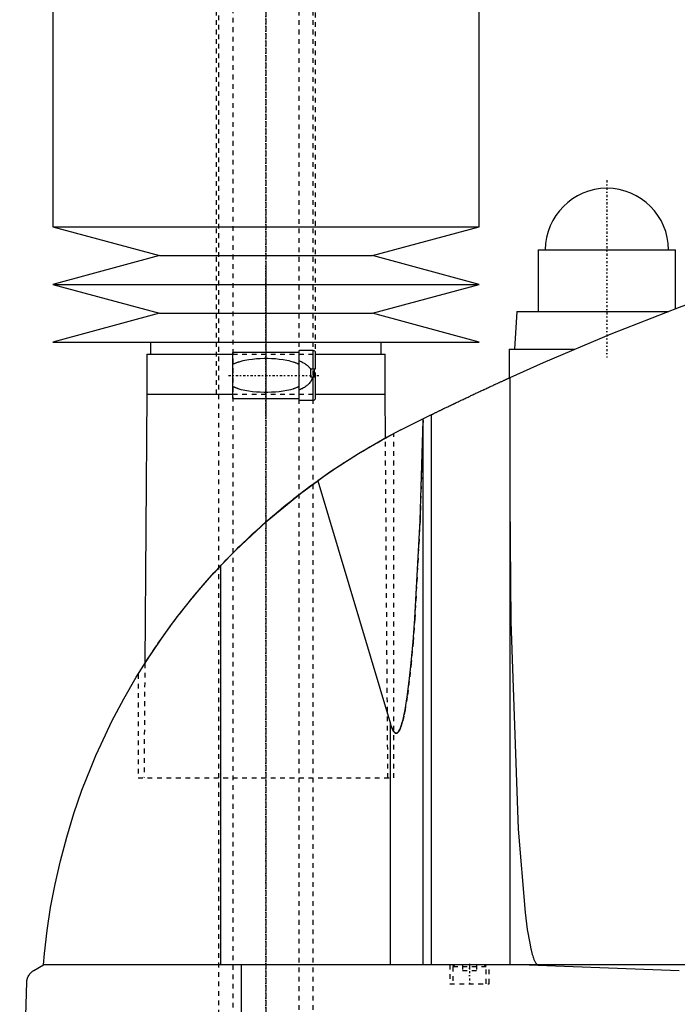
# Model space of a CAD drawing. Extents: x -602 to 174, y -139 to 487.
# Tile 3 of 7: x -602 to -463, y 69 to 277. Entities that reach past the tile are written whole.
import ezdxf

# ---------------------------------------------------------------- set-up
doc = ezdxf.new("R2010")
doc.units = 0
doc.linetypes.add('CENTER', pattern=[1.5, 0.45, -0.5, 0.05, -0.5])
doc.linetypes.add('DASHED', pattern=[2, 1, -1])
for name, color, linetype in [('AM_0', 7, 'CONTINUOUS'), ('AM_3', 7, 'DASHED'), ('AM_7', 7, 'CENTER')]:
    doc.layers.add(name, color=color, linetype=linetype)

msp = doc.modelspace()

# ---------------------------------------------------------------- linework, layer by layer
at = {"layer": 'AM_0', "color": 7, "linetype": 'CONTINUOUS'}
for p, q in [((-595, 300.5), (-595, 232.9)), ((-505, 232.9), (-505, 300.5)), ((-595, 232.9), (-572.5, 226.8)), ((-595, 232.9), (-505, 232.9)), ((-527.5, 226.8), (-505, 232.9)), ((-572.5, 226.8), (-595, 220.7)), ((-572.5, 226.8), (-527.5, 226.8)), ((-505, 220.7), (-527.5, 226.8)), ((-492.5, 228), (-492.5, 215)), ((-492.5, 228), (-463.5, 228)), ((-463.5, 215.54), (-463.5, 228)), ((-595, 220.7), (-572.5, 214.6)), ((-595, 220.7), (-505, 220.7)), ((-527.5, 214.6), (-505, 220.7)), ((-572.5, 214.6), (-595, 208.5)), ((-572.5, 214.6), (-527.5, 214.6)), ((-505, 208.5), (-527.5, 214.6)), ((-497, 215), (-497.5, 207)), ((-497, 215), (-464.91, 215)), ((-595, 208.5), (-505, 208.5)), ((-574.35, 208.5), (-574.35, 206)), ((-525.65, 206), (-525.65, 208.5)), ((-575.15, 206), (-575.15, 197.5)), ((-575.15, 206), (-557, 206)), ((-543, 206.35), (-557, 206.35)), ((-557, 196.65), (-557, 206.35)), ((-540, 206.75), (-543, 206.75)), ((-543, 196.25), (-543, 206.75)), ((-540, 202.9), (-540, 206.75)), ((-539.5, 202.9), (-539.5, 206.25)), ((-539.5, 206), (-524.85, 206)), ((-524.85, 197.5), (-524.85, 206)), ((-498.65, 207), (-498.65, 200.94)), ((-498.65, 207), (-484.81, 207)), ((-540.5, 201.1), (-540.5, 202.9)), ((-540.5, 202.9), (-539.5, 202.9)), ((-539.83, 202.9), (-539.83, 201.1)), ((-539.5, 201.1), (-540.5, 201.1)), ((-540, 196.25), (-540, 201.1)), ((-539.5, 196.75), (-539.5, 201.1)), ((-498.5, 201.01), (-498.5, 77.05)), ((-575.17, 197.5), (-575.58, 140.68)), ((-575.17, 197.5), (-557, 197.5)), ((-557, 196.65), (-543, 196.65)), ((-543, 196.25), (-540, 196.25)), ((-539.5, 197.5), (-524.83, 197.5)), ((-524.76, 188.27), (-524.83, 197.5)), ((-521.5, 190), (-515.04, 193.21)), ((-516.82, 192), (-516.82, 192.34)), ((-516.82, 77.05), (-516.82, 192)), ((-515.04, 77.05), (-515.04, 193.21)), ((-524.76, 188.27), (-523, 189.22)), ((-539.07, 179.26), (-523.7, 127.93)), ((-559.54, 77.05), (-559.54, 161.33)), ((-577, 138.4), (-575.58, 140.68)), ((-523.7, 77.05), (-523.7, 127.93)), ((-599, 75.85), (-597, 77.05)), ((-205.5, 77.05), (-597, 77.05)), ((-555.15, 16.5), (-555.15, 77.05)), ((-494.4, 77.05), (-462.76, 75.85)), ((-602, 16.5), (-600.5, 73.35))]:
    msp.add_line(p, q, dxfattribs=at)
for points in [[(-455.5, 218.5, 0), (-462.76, 215.82, 0), (-477.17, 210.17, 0), (-491.43, 204.15, 0), (-498.5, 201.01, 0)], [(-515.04, 193.21, 0), (-515, 193.23, 0), (-514.92, 193.27, 0), (-514.83, 193.31, 0), (-514.79, 193.34, 0), (-514.74, 193.36, 0), (-514.64, 193.41, 0), (-514.54, 193.46, 0), (-514.43, 193.51, 0), (-514.31, 193.57, 0), (-514.19, 193.63, 0), (-514.13, 193.66, 0), (-514.07, 193.69, 0), (-513.94, 193.75, 0), (-513.81, 193.82, 0), (-513.67, 193.88, 0), (-513.53, 193.95, 0), (-513.39, 194.02, 0), (-513.32, 194.05, 0), (-513.24, 194.09, 0), (-513.09, 194.16, 0), (-512.94, 194.23, 0), (-512.87, 194.27, 0), (-512.79, 194.31, 0), (-512.63, 194.39, 0), (-512.47, 194.47, 0), (-512.38, 194.51, 0), (-512.3, 194.55, 0), (-512.13, 194.63, 0), (-511.95, 194.71, 0), (-511.77, 194.8, 0), (-511.59, 194.89, 0), (-511.4, 194.98, 0), (-511.31, 195.02, 0), (-511.22, 195.07, 0), (-511.02, 195.16, 0), (-510.83, 195.26, 0), (-510.63, 195.35, 0), (-510.43, 195.45, 0), (-510.23, 195.54, 0), (-510.13, 195.59, 0), (-510.03, 195.64, 0), (-509.82, 195.74, 0), (-509.61, 195.84, 0), (-509.41, 195.94, 0), (-509.2, 196.04, 0), (-508.99, 196.14, 0), (-508.88, 196.19, 0), (-508.78, 196.24, 0), (-508.57, 196.34, 0), (-508.36, 196.44, 0), (-508.15, 196.54, 0), (-507.94, 196.64, 0), (-507.73, 196.73, 0), (-507.62, 196.78, 0), (-507.52, 196.83, 0), (-507.31, 196.93, 0), (-507.11, 197.03, 0), (-506.9, 197.12, 0), (-506.7, 197.22, 0), (-506.49, 197.32, 0), (-506.39, 197.37, 0), (-506.29, 197.41, 0), (-506.08, 197.51, 0), (-505.87, 197.61, 0), (-505.76, 197.66, 0), (-505.66, 197.71, 0), (-505.44, 197.81, 0), (-505.23, 197.91, 0), (-505.13, 197.96, 0), (-505.02, 198.01, 0), (-504.81, 198.1, 0), (-504.6, 198.2, 0), (-504.39, 198.3, 0), (-504.19, 198.4, 0), (-503.98, 198.49, 0), (-503.88, 198.54, 0), (-503.78, 198.59, 0), (-503.57, 198.68, 0), (-503.37, 198.77, 0), (-503.17, 198.87, 0), (-502.98, 198.96, 0), (-502.78, 199.05, 0), (-502.69, 199.09, 0), (-502.59, 199.13, 0), (-502.41, 199.22, 0), (-502.22, 199.31, 0), (-502.04, 199.39, 0), (-501.87, 199.47, 0), (-501.7, 199.55, 0), (-501.61, 199.59, 0), (-501.53, 199.63, 0), (-501.36, 199.7, 0), (-501.2, 199.77, 0), (-501.05, 199.85, 0), (-500.9, 199.92, 0), (-500.75, 199.98, 0), (-500.67, 200.02, 0), (-500.6, 200.05, 0), (-500.46, 200.12, 0), (-500.32, 200.18, 0), (-500.18, 200.24, 0), (-500.05, 200.3, 0), (-499.92, 200.36, 0), (-499.86, 200.39, 0), (-499.8, 200.42, 0), (-499.68, 200.47, 0), (-499.56, 200.52, 0), (-499.51, 200.55, 0), (-499.45, 200.57, 0), (-499.35, 200.62, 0), (-499.25, 200.67, 0), (-499.2, 200.69, 0), (-499.16, 200.71, 0), (-499.07, 200.75, 0), (-498.99, 200.78, 0), (-498.91, 200.82, 0), (-498.84, 200.85, 0), (-498.78, 200.88, 0), (-498.75, 200.89, 0), (-498.72, 200.9, 0), (-498.67, 200.93, 0), (-498.63, 200.95, 0), (-498.59, 200.96, 0), (-498.56, 200.98, 0), (-498.54, 200.99, 0), (-498.53, 200.99, 0), (-498.52, 201, 0), (-498.51, 201, 0), (-498.5, 201.01, 0), (-498.5, 201.01, 0)], [(-523.7, 127.93, 0), (-523.67, 127.8, 0), (-523.59, 127.55, 0), (-523.51, 127.32, 0), (-523.47, 127.22, 0), (-523.43, 127.11, 0), (-523.35, 126.92, 0), (-523.27, 126.74, 0), (-523.19, 126.58, 0), (-523.11, 126.44, 0), (-523.03, 126.32, 0), (-522.99, 126.26, 0), (-522.98, 126.25, 0), (-522.97, 126.24, 0), (-522.96, 126.22, 0), (-522.95, 126.21, 0), (-522.94, 126.2, 0), (-522.93, 126.19, 0), (-522.92, 126.17, 0), (-522.9, 126.16, 0), (-522.89, 126.14, 0), (-522.88, 126.13, 0), (-522.87, 126.12, 0), (-522.86, 126.12, 0), (-522.85, 126.1, 0), (-522.84, 126.09, 0), (-522.82, 126.08, 0), (-522.81, 126.07, 0), (-522.8, 126.06, 0), (-522.79, 126.05, 0), (-522.78, 126.05, 0), (-522.77, 126.03, 0), (-522.76, 126.03, 0), (-522.74, 126.02, 0), (-522.73, 126.01, 0), (-522.72, 126, 0), (-522.71, 126, 0), (-522.7, 125.99, 0), (-522.69, 125.98, 0), (-522.68, 125.98, 0), (-522.66, 125.97, 0), (-522.65, 125.97, 0), (-522.64, 125.96, 0), (-522.63, 125.96, 0), (-522.62, 125.96, 0), (-522.61, 125.95, 0), (-522.6, 125.95, 0), (-522.58, 125.94, 0), (-522.57, 125.94, 0), (-522.56, 125.94, 0), (-522.55, 125.94, 0), (-522.54, 125.94, 0), (-522.53, 125.94, 0), (-522.52, 125.94, 0), (-522.51, 125.94, 0), (-522.5, 125.94, 0), (-522.49, 125.94, 0), (-522.48, 125.94, 0), (-522.47, 125.94, 0), (-522.46, 125.94, 0), (-522.45, 125.94, 0), (-522.44, 125.94, 0), (-522.42, 125.94, 0), (-522.41, 125.95, 0), (-522.4, 125.95, 0), (-522.39, 125.95, 0), (-522.38, 125.95, 0), (-522.37, 125.96, 0), (-522.36, 125.96, 0), (-522.34, 125.97, 0), (-522.33, 125.97, 0), (-522.32, 125.98, 0), (-522.31, 125.98, 0), (-522.3, 125.99, 0), (-522.29, 125.99, 0), (-522.28, 126, 0), (-522.27, 126.01, 0), (-522.26, 126.01, 0), (-522.25, 126.02, 0), (-522.24, 126.03, 0), (-522.23, 126.03, 0), (-522.22, 126.04, 0), (-522.21, 126.05, 0), (-522.2, 126.06, 0), (-522.18, 126.07, 0), (-522.17, 126.08, 0), (-522.16, 126.09, 0), (-522.15, 126.1, 0), (-522.14, 126.11, 0), (-522.13, 126.12, 0), (-522.12, 126.13, 0), (-522.1, 126.15, 0), (-522.09, 126.16, 0), (-522.08, 126.18, 0), (-522.07, 126.19, 0), (-522.06, 126.19, 0), (-522.05, 126.21, 0), (-522.04, 126.23, 0), (-522.03, 126.23, 0), (-522.02, 126.24, 0), (-522.01, 126.26, 0), (-522, 126.28, 0), (-521.99, 126.29, 0), (-521.98, 126.3, 0), (-521.97, 126.32, 0), (-521.96, 126.34, 0), (-521.91, 126.41, 0), (-521.83, 126.54, 0), (-521.75, 126.7, 0), (-521.67, 126.87, 0), (-521.59, 127.06, 0), (-521.55, 127.16, 0), (-521.51, 127.27, 0), (-521.43, 127.49, 0), (-521.36, 127.73, 0), (-521.28, 127.99, 0), (-521.2, 128.26, 0), (-521.12, 128.55, 0), (-521.08, 128.71, 0), (-521.04, 128.86, 0), (-520.97, 129.19, 0), (-520.89, 129.53, 0), (-520.62, 130.86, 0), (-520.17, 133.61, 0), (-519.73, 136.94, 0), (-519.52, 138.82, 0), (-519.32, 140.83, 0), (-518.92, 145.25, 0), (-518.55, 150.17, 0), (-517.45, 170.88, 0), (-516.82, 192, 0)], [(-521.5, 190, 0), (-524.54, 188.39, 0), (-530.48, 184.95, 0), (-536.26, 181.23, 0), (-539.07, 179.26, 0)], [(-559.54, 161.33, 0), (-556.38, 164.59, 0), (-549.74, 170.79, 0), (-542.72, 176.55, 0), (-539.07, 179.26, 0)], [(-498.5, 174.82, 0), (-498.3, 149.52, 0), (-496.74, 105.69, 0), (-495.27, 88.1, 0), (-494.8, 84.49, 0), (-494.3, 81.58, 0), (-494.05, 80.38, 0), (-494.01, 80.2, 0), (-493.93, 79.85, 0), (-493.84, 79.52, 0), (-493.8, 79.37, 0), (-493.76, 79.22, 0), (-493.67, 78.93, 0), (-493.58, 78.66, 0), (-493.5, 78.41, 0), (-493.41, 78.19, 0), (-493.33, 77.98, 0), (-493.28, 77.89, 0), (-493.24, 77.8, 0), (-493.15, 77.63, 0), (-493.07, 77.49, 0), (-493.02, 77.41, 0), (-493, 77.39, 0), (-492.99, 77.37, 0), (-492.98, 77.36, 0), (-492.97, 77.35, 0), (-492.96, 77.33, 0), (-492.94, 77.32, 0), (-492.93, 77.3, 0), (-492.91, 77.28, 0), (-492.9, 77.27, 0), (-492.89, 77.26, 0), (-492.89, 77.25, 0), (-492.87, 77.24, 0), (-492.86, 77.22, 0), (-492.84, 77.21, 0), (-492.83, 77.2, 0), (-492.81, 77.18, 0), (-492.81, 77.18, 0), (-492.8, 77.17, 0), (-492.78, 77.16, 0), (-492.77, 77.15, 0), (-492.76, 77.14, 0), (-492.75, 77.14, 0), (-492.74, 77.13, 0), (-492.73, 77.12, 0), (-492.72, 77.11, 0), (-492.71, 77.11, 0), (-492.7, 77.1, 0), (-492.68, 77.09, 0), (-492.67, 77.09, 0), (-492.65, 77.08, 0), (-492.64, 77.08, 0), (-492.63, 77.07, 0), (-492.62, 77.07, 0), (-492.61, 77.07, 0), (-492.59, 77.06, 0), (-492.58, 77.06, 0), (-492.57, 77.06, 0), (-492.55, 77.05, 0), (-492.54, 77.05, 0), (-492.54, 77.05, 0), (-492.52, 77.05, 0), (-492.51, 77.05, 0), (-492.5, 77.05, 0)], [(-597, 77.05, 0), (-596.78, 79.43, 0), (-596.22, 84.25, 0), (-595.47, 89.13, 0), (-595.02, 91.59, 0), (-594.53, 94.06, 0), (-593.41, 99.01, 0), (-592.08, 103.98, 0), (-590.56, 108.95, 0), (-588.85, 113.89, 0), (-586.93, 118.8, 0), (-585.9, 121.24, 0), (-584.82, 123.66, 0), (-582.52, 128.45, 0), (-580.04, 133.17, 0), (-577.37, 137.79, 0), (-574.52, 142.31, 0), (-571.52, 146.7, 0), (-569.96, 148.86, 0), (-568.36, 150.97, 0), (-565.02, 155.13, 0), (-561.43, 159.28, 0), (-559.54, 161.33, 0)], [(-600.5, 73.35, 0), (-600.5, 73.35, 0), (-600.5, 73.36, 0), (-600.5, 73.37, 0), (-600.5, 73.38, 0), (-600.5, 73.38, 0), (-600.5, 73.39, 0), (-600.5, 73.4, 0), (-600.5, 73.43, 0), (-600.49, 73.48, 0), (-600.49, 73.51, 0), (-600.49, 73.53, 0), (-600.48, 73.58, 0), (-600.48, 73.63, 0), (-600.47, 73.68, 0), (-600.46, 73.73, 0), (-600.46, 73.78, 0), (-600.45, 73.8, 0), (-600.45, 73.82, 0), (-600.44, 73.86, 0), (-600.43, 73.9, 0), (-600.42, 73.94, 0), (-600.41, 73.98, 0), (-600.4, 74.02, 0), (-600.4, 74.04, 0), (-600.39, 74.05, 0), (-600.38, 74.09, 0), (-600.37, 74.12, 0), (-600.37, 74.14, 0), (-600.36, 74.16, 0), (-600.35, 74.19, 0), (-600.34, 74.22, 0), (-600.33, 74.24, 0), (-600.33, 74.26, 0), (-600.32, 74.29, 0), (-600.3, 74.32, 0), (-600.26, 74.43, 0), (-600.18, 74.59, 0), (-600.1, 74.75, 0), (-600.02, 74.88, 0), (-599.94, 75, 0), (-599.9, 75.06, 0), (-599.86, 75.11, 0), (-599.77, 75.22, 0), (-599.67, 75.32, 0), (-599.58, 75.41, 0), (-599.48, 75.51, 0), (-599.38, 75.59, 0), (-599.33, 75.63, 0), (-599.27, 75.67, 0), (-599.17, 75.75, 0), (-599.06, 75.82, 0), (-599, 75.85, 0)]]:
    msp.add_polyline3d(points, dxfattribs=at)
for centre, radius, start, end in [((-478, 228), 13, 0, 180), ((-540, 206.25), 0.5, 0, 90), ((-540, 196.75), 0.5, 270, 0)]:
    msp.add_arc(centre, radius, start, end, dxfattribs=at)
at = {"layer": 'AM_3', "color": 6, "linetype": 'DASHED'}
for p, q in [((-557, 419), (-557, -110.5)), ((-543, -110.5), (-543, 419)), ((-560, 403.5), (-560, -80.5)), ((-540, -70.5), (-540, 399.9)), ((-560.5, 300.5), (-560.5, 197.5)), ((-539.5, 201.1), (-539.5, 300.5)), ((-557, 206), (-539.5, 206)), ((-540.5, 202.69), (-540.5, 202.9)), ((-539.83, 201.1), (-540, 201.1)), ((-557, 197.5), (-539.5, 197.5)), ((-523, 116.5), (-523, 189.22)), ((-524.25, 116.5), (-524.76, 188.27)), ((-575.58, 140.68), (-575.75, 116.5)), ((-577, 138.4), (-577, 116.5)), ((-577, 116.5), (-523, 116.5)), ((-511.15, 77.05), (-511.15, 73.05)), ((-510.1, 77.05), (-510.5, 76.65)), ((-508.5, 77.05), (-508.5, 75.8)), ((-507, 77.05), (-507, 75.8)), ((-505.5, 77.05), (-505.5, 75.8)), ((-503.5, 76.65), (-503.9, 77.05)), ((-502.85, 73.05), (-502.85, 77.05)), ((-510.5, 76.65), (-510.5, 73.05)), ((-510.5, 76.65), (-503.5, 76.65)), ((-508.5, 75.8), (-505.5, 75.8)), ((-503.5, 73.05), (-503.5, 76.65)), ((-511.15, 73.05), (-502.85, 73.05))]:
    msp.add_line(p, q, dxfattribs=at)
for points in [[(-557, 203.85, 0), (-556.94, 203.88, 0), (-556.83, 203.93, 0), (-556.72, 203.99, 0), (-556.66, 204.01, 0), (-556.61, 204.04, 0), (-556.49, 204.09, 0), (-556.37, 204.14, 0), (-556.26, 204.18, 0), (-556.14, 204.23, 0), (-556.02, 204.27, 0), (-555.95, 204.29, 0), (-555.89, 204.31, 0), (-555.77, 204.35, 0), (-555.65, 204.39, 0), (-555.21, 204.52, 0), (-554.82, 204.62, 0), (-554.43, 204.7, 0), (-553.64, 204.84, 0), (-552.82, 204.95, 0), (-552.01, 205.03, 0), (-551.19, 205.07, 0), (-550.39, 205.1, 0), (-550, 205.1, 0), (-549.61, 205.1, 0), (-548.81, 205.07, 0), (-547.99, 205.03, 0), (-547.18, 204.95, 0), (-546.36, 204.84, 0), (-545.57, 204.7, 0), (-545.18, 204.62, 0), (-544.79, 204.52, 0), (-544.35, 204.39, 0), (-544.23, 204.35, 0), (-544.11, 204.31, 0), (-544.05, 204.29, 0), (-543.98, 204.27, 0), (-543.86, 204.23, 0), (-543.74, 204.18, 0), (-543.63, 204.14, 0), (-543.51, 204.09, 0), (-543.39, 204.04, 0), (-543.34, 204.01, 0), (-543.28, 203.99, 0), (-543.17, 203.93, 0), (-543.06, 203.88, 0), (-543, 203.85, 0)], [(-543, 204.59, 0), (-542.92, 204.56, 0), (-542.75, 204.49, 0), (-542.58, 204.41, 0), (-542.5, 204.37, 0), (-542.42, 204.33, 0), (-542.26, 204.25, 0), (-542.1, 204.16, 0), (-541.94, 204.07, 0), (-541.79, 203.98, 0), (-541.64, 203.88, 0), (-541.57, 203.83, 0), (-541.5, 203.78, 0), (-541.36, 203.67, 0), (-541.22, 203.56, 0), (-541.1, 203.44, 0), (-540.97, 203.32, 0), (-540.86, 203.19, 0), (-540.8, 203.13, 0), (-540.75, 203.06, 0), (-540.64, 202.92, 0), (-540.55, 202.77, 0), (-540.5, 202.69, 0)], [(-540.21, 201.1, 0), (-540.21, 201.08, 0), (-540.22, 201.04, 0), (-540.23, 201.01, 0), (-540.23, 200.99, 0), (-540.24, 200.97, 0), (-540.24, 200.93, 0), (-540.25, 200.89, 0), (-540.27, 200.86, 0), (-540.28, 200.82, 0), (-540.29, 200.78, 0), (-540.29, 200.76, 0), (-540.3, 200.75, 0), (-540.31, 200.71, 0), (-540.33, 200.67, 0), (-540.34, 200.64, 0), (-540.36, 200.6, 0), (-540.37, 200.57, 0), (-540.38, 200.55, 0), (-540.39, 200.53, 0), (-540.4, 200.49, 0), (-540.42, 200.46, 0), (-540.43, 200.44, 0), (-540.44, 200.43, 0), (-540.46, 200.39, 0), (-540.47, 200.36, 0), (-540.48, 200.34, 0), (-540.49, 200.32, 0), (-540.51, 200.29, 0), (-540.53, 200.26, 0), (-540.55, 200.23, 0), (-540.57, 200.19, 0), (-540.59, 200.16, 0), (-540.6, 200.15, 0), (-540.61, 200.13, 0), (-540.63, 200.1, 0), (-540.65, 200.07, 0), (-540.73, 199.97, 0), (-540.87, 199.8, 0), (-541.01, 199.64, 0), (-541.17, 199.49, 0), (-541.25, 199.42, 0), (-541.34, 199.35, 0), (-541.51, 199.21, 0), (-541.69, 199.09, 0), (-541.88, 198.96, 0), (-542.07, 198.85, 0), (-542.27, 198.74, 0), (-542.38, 198.69, 0), (-542.48, 198.64, 0), (-542.69, 198.54, 0), (-542.89, 198.45, 0), (-543, 198.41, 0)], [(-543, 199.15, 0), (-543.06, 199.12, 0), (-543.17, 199.07, 0), (-543.28, 199.01, 0), (-543.34, 198.99, 0), (-543.39, 198.96, 0), (-543.51, 198.91, 0), (-543.63, 198.86, 0), (-543.74, 198.82, 0), (-543.86, 198.77, 0), (-543.98, 198.73, 0), (-544.05, 198.71, 0), (-544.11, 198.69, 0), (-544.23, 198.65, 0), (-544.35, 198.61, 0), (-544.79, 198.48, 0), (-545.18, 198.38, 0), (-545.57, 198.3, 0), (-546.36, 198.16, 0), (-547.18, 198.05, 0), (-547.99, 197.97, 0), (-548.81, 197.93, 0), (-549.61, 197.9, 0), (-550, 197.9, 0), (-550.39, 197.9, 0), (-551.19, 197.93, 0), (-552.01, 197.97, 0), (-552.82, 198.05, 0), (-553.64, 198.16, 0), (-554.43, 198.3, 0), (-554.82, 198.38, 0), (-555.21, 198.48, 0), (-555.65, 198.61, 0), (-555.77, 198.65, 0), (-555.89, 198.69, 0), (-555.95, 198.71, 0), (-556.02, 198.73, 0), (-556.14, 198.77, 0), (-556.26, 198.82, 0), (-556.37, 198.86, 0), (-556.49, 198.91, 0), (-556.61, 198.96, 0), (-556.66, 198.99, 0), (-556.72, 199.01, 0), (-556.83, 199.07, 0), (-556.94, 199.12, 0), (-557, 199.15, 0)], [(-516.82, 192, 0), (-517.45, 170.88, 0), (-518.55, 150.17, 0), (-518.92, 145.25, 0), (-519.32, 140.83, 0), (-519.52, 138.82, 0), (-519.73, 136.94, 0), (-520.17, 133.61, 0), (-520.62, 130.86, 0), (-520.89, 129.53, 0), (-520.97, 129.19, 0), (-521.04, 128.86, 0), (-521.08, 128.71, 0), (-521.12, 128.55, 0), (-521.2, 128.26, 0), (-521.28, 127.99, 0), (-521.36, 127.73, 0), (-521.43, 127.49, 0), (-521.51, 127.27, 0), (-521.55, 127.16, 0), (-521.59, 127.06, 0), (-521.67, 126.87, 0), (-521.75, 126.7, 0), (-521.83, 126.54, 0), (-521.91, 126.41, 0), (-521.96, 126.34, 0), (-521.97, 126.32, 0), (-521.98, 126.3, 0), (-521.99, 126.29, 0), (-522, 126.28, 0), (-522.01, 126.26, 0), (-522.02, 126.24, 0), (-522.03, 126.23, 0), (-522.04, 126.23, 0), (-522.05, 126.21, 0), (-522.06, 126.19, 0), (-522.07, 126.19, 0), (-522.08, 126.18, 0), (-522.09, 126.16, 0), (-522.1, 126.15, 0), (-522.12, 126.13, 0), (-522.13, 126.12, 0), (-522.14, 126.11, 0), (-522.15, 126.1, 0), (-522.16, 126.09, 0), (-522.17, 126.08, 0), (-522.18, 126.07, 0), (-522.2, 126.06, 0), (-522.21, 126.05, 0), (-522.22, 126.04, 0), (-522.23, 126.03, 0), (-522.24, 126.03, 0), (-522.25, 126.02, 0), (-522.26, 126.01, 0), (-522.27, 126.01, 0), (-522.28, 126, 0), (-522.29, 125.99, 0), (-522.3, 125.99, 0), (-522.31, 125.98, 0), (-522.32, 125.98, 0), (-522.33, 125.97, 0), (-522.34, 125.97, 0), (-522.36, 125.96, 0), (-522.37, 125.96, 0), (-522.38, 125.95, 0), (-522.39, 125.95, 0), (-522.4, 125.95, 0), (-522.41, 125.95, 0), (-522.42, 125.94, 0), (-522.44, 125.94, 0), (-522.45, 125.94, 0), (-522.46, 125.94, 0), (-522.47, 125.94, 0), (-522.48, 125.94, 0), (-522.49, 125.94, 0), (-522.5, 125.94, 0), (-522.51, 125.94, 0), (-522.52, 125.94, 0), (-522.53, 125.94, 0), (-522.54, 125.94, 0), (-522.55, 125.94, 0), (-522.56, 125.94, 0), (-522.57, 125.94, 0), (-522.58, 125.94, 0), (-522.6, 125.95, 0), (-522.61, 125.95, 0), (-522.62, 125.96, 0), (-522.63, 125.96, 0), (-522.64, 125.96, 0), (-522.65, 125.97, 0), (-522.66, 125.97, 0), (-522.68, 125.98, 0), (-522.69, 125.98, 0), (-522.7, 125.99, 0), (-522.71, 126, 0), (-522.72, 126, 0), (-522.73, 126.01, 0), (-522.74, 126.02, 0), (-522.76, 126.03, 0), (-522.77, 126.03, 0), (-522.78, 126.05, 0), (-522.79, 126.05, 0), (-522.8, 126.06, 0), (-522.81, 126.07, 0), (-522.82, 126.08, 0), (-522.84, 126.09, 0), (-522.85, 126.1, 0), (-522.86, 126.12, 0), (-522.87, 126.12, 0), (-522.88, 126.13, 0), (-522.89, 126.14, 0), (-522.9, 126.16, 0), (-522.92, 126.17, 0), (-522.93, 126.19, 0), (-522.94, 126.2, 0), (-522.95, 126.21, 0), (-522.96, 126.22, 0), (-522.97, 126.24, 0), (-522.98, 126.25, 0), (-522.99, 126.26, 0), (-523, 126.27, 0), (-523.01, 126.29, 0), (-523.02, 126.31, 0), (-523.03, 126.32, 0), (-523.04, 126.33, 0), (-523.05, 126.35, 0), (-523.06, 126.37, 0), (-523.11, 126.44, 0), (-523.19, 126.58, 0), (-523.27, 126.74, 0), (-523.35, 126.92, 0), (-523.43, 127.11, 0), (-523.47, 127.22, 0), (-523.51, 127.32, 0), (-523.59, 127.55, 0), (-523.67, 127.8, 0), (-523.7, 127.93, 0)], [(-575.58, 140.68, 0), (-575.47, 140.85, 0), (-575.24, 141.21, 0), (-575, 141.58, 0), (-574.87, 141.77, 0), (-574.75, 141.97, 0), (-574.48, 142.38, 0), (-574.2, 142.8, 0), (-573.91, 143.23, 0), (-573.62, 143.67, 0), (-573.31, 144.13, 0), (-573.15, 144.36, 0), (-572.99, 144.59, 0), (-572.67, 145.06, 0), (-572.34, 145.54, 0), (-572, 146.02, 0), (-571.66, 146.51, 0), (-571.31, 146.99, 0), (-571.14, 147.24, 0), (-570.96, 147.48, 0), (-570.61, 147.97, 0), (-570.25, 148.46, 0), (-570.07, 148.7, 0), (-569.88, 148.95, 0), (-569.51, 149.46, 0), (-569.12, 149.97, 0), (-568.93, 150.22, 0), (-568.73, 150.48, 0), (-568.33, 151, 0), (-567.93, 151.53, 0), (-567.51, 152.06, 0), (-567.09, 152.59, 0), (-566.66, 153.13, 0), (-566.44, 153.4, 0), (-566.22, 153.67, 0), (-565.77, 154.22, 0), (-565.32, 154.77, 0), (-564.87, 155.32, 0), (-564.4, 155.87, 0), (-563.93, 156.43, 0), (-563.69, 156.7, 0), (-563.45, 156.98, 0), (-562.97, 157.54, 0), (-562.48, 158.1, 0), (-561.98, 158.65, 0), (-561.48, 159.21, 0), (-560.98, 159.77, 0), (-560.72, 160.05, 0), (-560.47, 160.33, 0), (-559.95, 160.88, 0), (-559.43, 161.44, 0), (-558.91, 161.99, 0), (-558.38, 162.54, 0), (-557.85, 163.09, 0), (-557.58, 163.37, 0), (-557.32, 163.64, 0), (-556.78, 164.18, 0), (-556.24, 164.73, 0), (-555.69, 165.26, 0), (-555.15, 165.8, 0), (-554.6, 166.33, 0), (-554.33, 166.59, 0), (-554.05, 166.85, 0), (-553.5, 167.38, 0), (-552.95, 167.89, 0), (-552.67, 168.15, 0), (-552.4, 168.4, 0), (-551.85, 168.91, 0), (-551.29, 169.41, 0), (-551.02, 169.66, 0), (-550.74, 169.91, 0), (-550.19, 170.4, 0), (-549.64, 170.88, 0), (-549.08, 171.37, 0), (-548.51, 171.86, 0), (-547.94, 172.34, 0), (-547.65, 172.59, 0), (-547.37, 172.83, 0), (-546.78, 173.31, 0), (-546.19, 173.8, 0), (-545.6, 174.28, 0), (-545.01, 174.76, 0), (-544.41, 175.24, 0), (-544.11, 175.47, 0), (-543.81, 175.71, 0), (-543.21, 176.18, 0), (-542.6, 176.64, 0), (-542, 177.1, 0), (-541.4, 177.56, 0), (-540.79, 178.01, 0), (-540.49, 178.23, 0), (-540.19, 178.45, 0), (-539.59, 178.88, 0), (-539, 179.31, 0), (-538.4, 179.74, 0), (-537.82, 180.15, 0), (-537.23, 180.56, 0), (-536.94, 180.76, 0), (-536.65, 180.96, 0), (-536.08, 181.35, 0), (-535.51, 181.73, 0), (-534.95, 182.11, 0), (-534.4, 182.47, 0), (-533.85, 182.83, 0), (-533.59, 183, 0), (-533.32, 183.17, 0), (-532.79, 183.51, 0), (-532.28, 183.84, 0), (-532.02, 184, 0), (-531.77, 184.16, 0), (-531.28, 184.46, 0), (-530.8, 184.76, 0), (-530.56, 184.91, 0), (-530.33, 185.05, 0), (-529.87, 185.33, 0), (-529.41, 185.6, 0), (-528.97, 185.87, 0), (-528.53, 186.13, 0), (-528.1, 186.38, 0), (-527.9, 186.5, 0), (-527.69, 186.62, 0), (-527.29, 186.85, 0), (-526.9, 187.07, 0), (-526.52, 187.29, 0), (-526.16, 187.49, 0), (-525.82, 187.68, 0), (-525.65, 187.77, 0), (-525.49, 187.86, 0), (-525.19, 188.03, 0), (-524.9, 188.19, 0), (-524.76, 188.27, 0)]]:
    msp.add_polyline3d(points, dxfattribs=at)
at = {"layer": 'AM_7', "color": 4, "linetype": 'CENTER'}
for p, q in [((-550, 487.48), (-550, -138.97)), ((-550, 305.65), (-550, 192.35)), ((-478, 242.7), (-478, 205.3)), ((-491.65, 228), (-464.35, 228)), ((-550, 224.39), (-550, -37.19)), ((-557.88, 201.5), (-538.62, 201.5)), ((-507, 77.25), (-507, 72.85))]:
    msp.add_line(p, q, dxfattribs=at)

doc.saveas('drawing.dxf')
